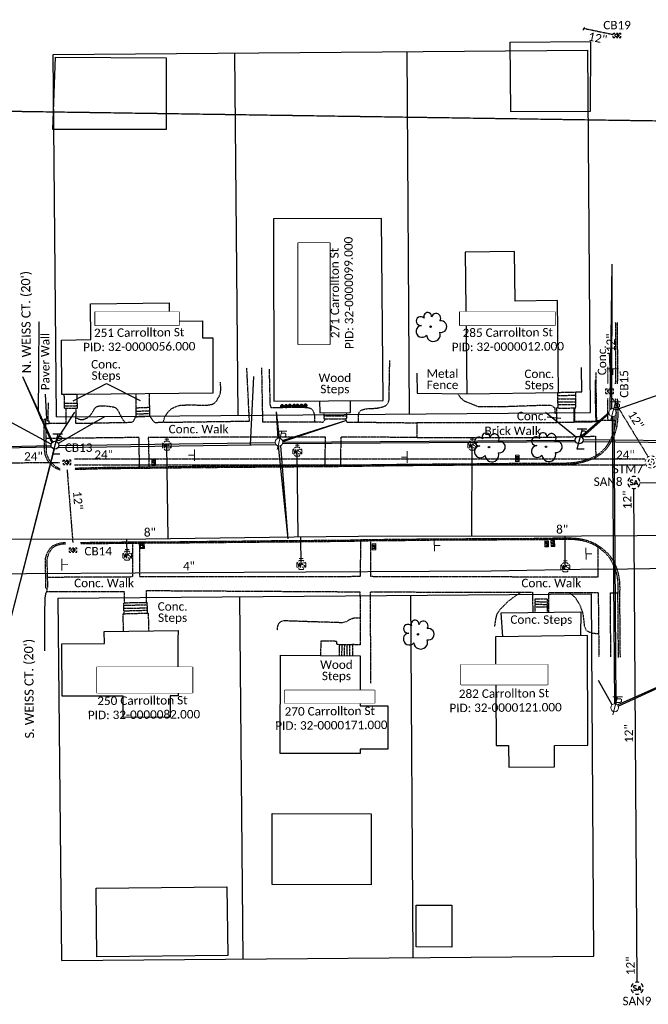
# Model space of a CAD drawing. Header units: feet. Extents: x 2296871 to 2305194, y 360020 to 364238.
# Tile 17 of 55: x 2302410 to 2302619, y 360831 to 361157. Entities that reach past the tile are written whole.
import ezdxf
from ezdxf.enums import TextEntityAlignment as Align

# ---------------------------------------------------------------- set-up
doc = ezdxf.new("R2010")
doc.units = ezdxf.units.FT
doc.header["$MEASUREMENT"] = 0
doc.set_wipeout_variables(frame=1)
for name, pattern in [('county', [1.4, 1, -0.1, 0.2, -0.1]), ('DGN Style 2', [0.017105, 0.010263, -0.006842]), ('drainage01', [1.6, 0.85, -0.75]), ('fenceex', [0]), ('gasex', [0]), ('OhDOT_USTN1', [0.055, 0.014, -0.041]), ('OhDOT_USTN3', [0.22, 0.165, -0.055]), ('OhDOT_USTN5', [0.11, 0.055, -0.055]), ('ohelecex', [0]), ('ohteleex', [0]), ('rowex', [0]), ('sanex', [0]), ('waterex', [0])]:
    doc.linetypes.add(name, pattern=pattern)
doc.layers.add('ALLIGNMENT_NOPLOT', color=1, linetype='DGN Style 2', lineweight=13, plot=False)
for name, color, linetype in [('BD_X_Building', 231, 'Continuous'), ('BD_X_Porch_or_Deck', 7, 'Continuous'), ('CM_X_Wall', 254, 'Continuous'), ('DR_X_Cells', 121, 'Continuous'), ('DR_X_Storm_Sewer', 151, 'OhDOT_USTN5'), ('DR_X_Text', 7, 'Continuous'), ('DV_X_County_Line', 4, 'county'), ('DV_X_Property_Line', 7, 'Continuous'), ('PV_X_Curb', 120, 'OhDOT_USTN1'), ('PV_X_EOP', 7, 'OhDOT_USTN3'), ('PV_X_Steps', 120, 'OhDOT_USTN1'), ('PV_X_Text', 7, 'Continuous'), ('PV_X_Walk', 120, 'OhDOT_USTN5'), ('RD_X_Cells', 7, 'Continuous'), ('RD_X_Fence', 230, 'fenceex'), ('RD_X_Text', 7, 'Continuous'), ('RW_X_Fee_RW', 6, 'rowex'), ('RW_X_Text', 7, 'Continuous'), ('SN_X_Public', 3, 'Continuous'), ('SV_X_Text_Name', 7, 'Continuous'), ('SV_X_Text_Name_MASK', 7, 'Continuous'), ('TX_X_20', 7, 'Continuous'), ('UT_X_Electric_Cells', 1, 'Continuous'), ('UT_X_Gas', 2, 'gasex'), ('UT_X_Gas_Text', 7, 'Continuous'), ('UT_X_Overhead_Electric', 1, 'ohelecex'), ('UT_X_Overhead_Telecom', 30, 'ohteleex'), ('UT_X_Sanitary_Cells', 3, 'Continuous'), ('UT_X_Sanitary_Line', 3, 'sanex'), ('UT_X_Sanitary_Text', 7, 'Continuous'), ('UT_X_Water', 133, 'waterex'), ('UT_X_Water_Cells', 131, 'Continuous'), ('UT_X_Water_Text', 7, 'Continuous'), ('VG_X_Cells', 3, 'Continuous'), ('VG_X_Flower_Bed', 3, 'OhDOT_USTN1')]:
    doc.layers.add(name, color=color, linetype=linetype)
doc.layers.add('Survey Point', color=7, linetype='Continuous', lineweight=0)
doc.layers.add('Survey Points', color=5, linetype='Continuous', lineweight=13)
doc.styles.add('Simplex Normal (0.14)', font='calibri.ttf', dxfattribs={"height": 0.14})
doc.styles.add('Straight Normal (0.14) Font 30', font='calibri.ttf', dxfattribs={"height": 0.14})
doc.styles.add('Straight-Normal', font='calibri.ttf', dxfattribs={"height": 0.14})
doc.styles.add('Style-simplex', font='simplex.shx')

# ---------------------------------------------------------------- blocks, each defined once
blk = doc.blocks.new('smh')
at = {"linetype": 'Continuous', "flags": 128}
for points in [[(-0.33, 0.69), (-0.36, 0.71), (-0.4, 0.74), (-0.51, 0.78), (-0.65, 0.8), (-0.75, 0.8), (-0.79, 0.8), (-0.95, 0.76), (-1.09, 0.69), (-1.18, 0.59), (-1.2, 0.49), (-1.2, 0.41), (-1.18, 0.31), (-1.08, 0.22), (-0.38, -0.16), (-0.32, -0.21), (-0.29, -0.26), (-0.27, -0.33), (-0.27, -0.41), (-0.28, -0.48), (-0.29, -0.53), (-0.32, -0.6), (-0.34, -0.65), (-0.37, -0.69), (-0.41, -0.72), (-0.45, -0.75), (-0.5, -0.77), (-0.53, -0.79), (-0.65, -0.8), (-0.82, -0.8), (-0.94, -0.77), (-1.1, -0.69), (-1.2, -0.61)], [(0.21, -0.8), (0.71, 0.8), (1.2, -0.8)], [(1.08, -0.42), (0.34, -0.42)]]:
    blk.add_lwpolyline(points, dxfattribs=at)
at = {"linetype": 'Continuous'}
for start, end in [(130.0806, 170.0721), (70.0577, 110.1061), (10.0169, 50.0392), (190.0169, 230.0392), (250.0577, 290.0473), (310.0114, 350.0264)]:
    blk.add_arc((0, 0), 2, start, end, dxfattribs=at)
blk = doc.blocks.new('ODOT SANITARY MANHOLE')
blk.add_blockref('smh', (0, 0))
blk = doc.blocks.new('GCB-X')
at = {"layer": 'DR_X_Cells', "color": 121, "linetype": 'Continuous'}
for p, q in [((-0.062, 0.037), (-0.037, 0.037)), ((-0.062, 0.012), (-0.062, 0.037)), ((-0.012, 0.037), (0.012, 0.037)), ((0.023, 0.019), (0.007, 0.019)), ((0.007, 0.019), (0.007, -0.02)), ((0.007, 0.001), (0.024, 0.001)), ((0.037, 0.037), (0.062, 0.037)), ((0.062, 0.012), (0.062, 0.037)), ((-0.062, -0.037), (-0.062, -0.012)), ((-0.062, -0.037), (-0.037, -0.037)), ((-0.012, -0.037), (0.012, -0.037)), ((0.007, -0.02), (0.024, -0.02)), ((0.037, -0.037), (0.062, -0.037)), ((0.062, -0.037), (0.062, -0.012))]:
    blk.add_line(p, q, dxfattribs=at)
at = {"layer": 'DR_X_Cells', "color": 121, "linetype": 'Continuous', "extrusion": (0, 0, -1)}
for centre, radius, start, end in [((-0.014, 0), 0.0458, 344.8107, 15.1893), ((0.018, 0.007), 0.0127, 21.5603, 158.4397), ((-0.02, 0.01), 0.00986, 106.9987, 243.1793), ((-0.02, -0.01), 0.0117, 112.0547, 247.9453)]:
    blk.add_arc(centre, radius, start, end, dxfattribs=at)
at = {"layer": 'DR_X_Cells', "color": 121, "linetype": 'Continuous'}
blk.add_arc((-0.018, -0.007), 0.0127, 201.5603, 338.4397, dxfattribs=at)
blk = doc.blocks.new('ODOT STORM CATCH BASIN SQUARE')
blk.add_blockref('GCB-X', (0, 0))
blk = doc.blocks.new('ODOT STORM MANHOLE')
at = {"layer": 'DR_X_Cells', "color": 151, "linetype": 'drainage01', "lineweight": 0, "ltscale": 0.05}
for radius in [0.1, 0.05]:
    blk.add_circle((0, 0), radius, dxfattribs=at)
at = {"layer": 'DR_X_Cells', "color": 151, "linetype": 'Continuous', "lineweight": 0}
blk.add_point((0, 0), dxfattribs=at)
blk = doc.blocks.new('CONTINUE')
at = {"flags": 128}
blk.add_lwpolyline([(-0.02, -0.58, -0.273937), (0, 0, 0.273937), (0.02, 0.58)], format="xyb", dxfattribs=at)
blk = doc.blocks.new('TREE')
at = {"linetype": 'Continuous'}
blk.add_circle((0, 0), 0.012, dxfattribs=at)
for centre, radius, start, end in [((-0.165, 0.093), 0.0735, 39.0625, 279.5412), ((-0.049, 0.168), 0.0658, 354.0047, 205.9741), ((0.091, 0.141), 0.0776, 323.83, 165.0376), ((-0.143, -0.077), 0.0987, 96.1722, 320.5737), ((0.173, 0.002), 0.0957, 259.1453, 101.4596), ((0.047, -0.13), 0.114, 184.9476, 19.4572)]:
    blk.add_arc(centre, radius, start, end, dxfattribs=at)
blk = doc.blocks.new('SGN1P_anno')
at = {"layer": 'SN_X_Public', "color": 3, "linetype": 'Continuous', "lineweight": 0}
for p, q in [((0, 0), (-0.96, 0)), ((0, 0.96), (0, -0.96))]:
    blk.add_line(p, q, dxfattribs=at)
blk = doc.blocks.new('ODOT MISC MAILBOX')
at = {"color": 230, "linetype": 'Continuous', "lineweight": 13, "flags": 128}
blk.add_lwpolyline([(-0.1, 0.061), (0.1, 0.061), (0.1, -0.061), (-0.1, -0.061), (-0.1, 0.061)], close=True, dxfattribs=at)
for points in [[(-0.065, -0.04), (-0.065, 0.04), (-0.036, -0.04), (-0.008, 0.04), (-0.008, -0.04)], [(0.051, 0.003), (0.054, 0.007), (0.056, 0.009), (0.057, 0.01), (0.058, 0.012), (0.059, 0.014), (0.06, 0.016), (0.061, 0.02), (0.061, 0.022), (0.061, 0.025), (0.061, 0.029), (0.059, 0.032), (0.057, 0.034), (0.054, 0.037), (0.052, 0.038), (0.05, 0.039), (0.047, 0.04), (0.016, 0.04), (0.016, -0.04), (0.051, -0.04), (0.055, -0.037), (0.059, -0.034), (0.062, -0.029), (0.064, -0.024), (0.065, -0.018), (0.065, -0.014), (0.064, -0.01), (0.061, -0.005), (0.058, -0.001), (0.051, 0.003), (0.016, 0.003)]]:
    blk.add_lwpolyline(points, dxfattribs=at)
at = {"color": 230, "linetype": 'Continuous', "lineweight": 30}
blk.add_point((0, 0), dxfattribs=at)
blk = doc.blocks.new('Survey Point')
at = {"layer": 'Survey Point', "color": 1, "lineweight": 80}
blk.add_point((0, 0), dxfattribs=at)
at = {"layer": 'Survey Point', "color": 7, "lineweight": 0, "true_color": 0xffffff, "style": 'Style-simplex'}
blk.add_text('UP', height=0.00005, dxfattribs=at).set_placement((0, 0), align=Align.BOTTOM_LEFT)
blk = doc.blocks.new('WSS')
at = {"layer": 'UT_X_Water_Cells', "color": 133, "linetype": 'Continuous', "lineweight": 0}
for p, q in [((0.032, 0.106), (-0.032, 0.106)), ((0, 0.074), (0, 0.138)), ((0.02, 0.008), (0.055, -0.01))]:
    blk.add_line(p, q, dxfattribs=at)
at = {"layer": 'UT_X_Water_Cells', "color": 133, "linetype": 'Continuous', "lineweight": 0, "flags": 128}
for points in [[(-0.059, 0.045), (-0.074, 0.03), (-0.074, -0.03), (-0.059, -0.045)], [(-0.055, 0.035), (-0.041, -0.041), (-0.027, 0.035), (-0.013, -0.041), (0.001, 0.035)], [(0.045, 0.059), (0.03, 0.074), (-0.03, 0.074), (-0.045, 0.059)], [(0.059, -0.045), (0.074, -0.03), (0.074, 0.03), (0.059, 0.045)], [(-0.045, -0.059), (-0.03, -0.074), (0.03, -0.074), (0.045, -0.059)]]:
    blk.add_lwpolyline(points, dxfattribs=at)
at = {"layer": 'UT_X_Water_Cells', "color": 133, "linetype": 'Continuous', "lineweight": 0, "extrusion": (0, 0, -1)}
for centre, radius, start, end in [((-0.028, 0.02), 0.0135, 303.6324, 53.7413), ((-0.039, -0.005), 0.04, 61.3463, 118.6537), ((-0.037, -0.009), 0.0316, 235.6037, 316.3305), ((-0.044, -0.022), 0.017, 132.0642, 228.5117)]:
    blk.add_arc(centre, radius, start, end, dxfattribs=at)
blk = doc.blocks.new('ODOT Elec Tele Pole')
at = {"layer": 'UT_X_Electric_Cells', "linetype": 'Continuous', "lineweight": 13}
for p, q in [((0.128, 0.18), (-0.032, 0.18)), ((0.048, 0.18), (-0.032, -0.12)), ((0.023, 0.086), (0.083, 0.086)), ((0.04, 0.15), (0.083, 0.15))]:
    blk.add_line(p, q, dxfattribs=at)
at = {"layer": 'UT_X_Electric_Cells', "linetype": 'Continuous', "lineweight": 0}
blk.add_circle((0, 0), 0.065, dxfattribs=at)
at = {"layer": 'UT_X_Electric_Cells', "linetype": 'Continuous', "lineweight": 13, "extrusion": (0, 0, -1)}
blk.add_arc((-0.083, 0.118), 0.0319, 88.8767, 271.1233, dxfattribs=at)
blk = doc.blocks.new('TLPW')
at = {"linetype": 'Continuous'}
for p, q in [((0.048, 0.18), (-0.04, -0.15)), ((0.128, 0.18), (-0.032, 0.18)), ((0.023, 0.086), (0.083, 0.086)), ((0.04, 0.15), (0.083, 0.15)), ((0.08, -0.15), (-0.04, -0.15))]:
    blk.add_line(p, q, dxfattribs=at)
blk.add_circle((0, 0), 0.065, dxfattribs=at)
at = {"linetype": 'Continuous', "extrusion": (0, 0, -1)}
blk.add_arc((-0.083, 0.118), 0.0319, 88.8767, 271.1233, dxfattribs=at)
blk = doc.blocks.new('ODOT ELEC TELE LIGHT POLE')
blk.add_blockref('TLPW', (0, 0))

msp = doc.modelspace()

# ---------------------------------------------------------------- linework, layer by layer
at = {"layer": 'ALLIGNMENT_NOPLOT', "flags": 128}
msp.add_lwpolyline([(2302605.12, 361036.04), (2302605.12, 361041.74)], dxfattribs=at)
at = {"layer": 'BD_X_Building', "flags": 128}
for points in [[(2302572.85, 361149.22), (2302599.4, 361149.37), (2302599.28, 361126.23), (2302573.03, 361126.08)], [(2302458.86, 361120.31), (2302421.39, 361120.23), (2302422.21, 361144.24), (2302458.89, 361144.03)], [(2302530.23, 361090.84), (2302494.42, 361090.75), (2302494.58, 361030.32), (2302530.8, 361030.58), (2302530.23, 361090.84)], [(2302474.35, 361051.31), (2302474.3, 361033), (2302429.47, 361032.59), (2302424.31, 361032.5), (2302424.28, 361050.5), (2302433.95, 361050.7), (2302433.8, 361062.58), (2302459.88, 361062.9), (2302459.96, 361056.83), (2302470.95, 361056.96), (2302470.93, 361051.32), (2302474.35, 361051.31)]]:
    msp.add_lwpolyline(points, close=True, dxfattribs=at)
msp.add_lwpolyline([(2302574.41, 361063.45), (2302574.21, 361079.84), (2302557.85, 361079.64), (2302558.43, 361032.78), (2302588.81, 361033.24), (2302588.45, 361063.62), (2302574.41, 361063.45)], dxfattribs=at)
at = {"layer": 'BD_X_Building'}
for points in [[(2302462.87, 360932.77), (2302460.21, 360932.76), (2302460.24, 360925.69), (2302444.71, 360925.63), (2302444.68, 360932.69), (2302424.48, 360932.61), (2302424.34, 360950), (2302438.46, 360950.09), (2302438.41, 360954.1), (2302462.83, 360954.38), (2302462.79, 360951.47), (2302462.87, 360932.77)], [(2302572.3, 360916.3), (2302572.32, 360909.2), (2302587.52, 360909.25), (2302587.49, 360916.36), (2302598.57, 360916.4), (2302598.43, 360952.73), (2302567.91, 360952.28), (2302568.16, 360916.29), (2302572.3, 360916.3)], [(2302523.13, 360913.67), (2302496.66, 360913.71), (2302496.71, 360946.21), (2302523.18, 360945.97), (2302523.15, 360929.48), (2302532.33, 360929.47), (2302532.31, 360915.08), (2302523.13, 360915.09), (2302523.13, 360913.67)], [(2302494, 360893.79), (2302526.83, 360893.73), (2302526.79, 360870.21), (2302493.97, 360870.27)], [(2302435.73, 360869.08), (2302479.04, 360869.53), (2302479.27, 360846.77), (2302435.96, 360846.33)], [(2302541.69, 360863.5), (2302553.51, 360863.48), (2302553.49, 360849.6), (2302541.67, 360849.62)]]:
    msp.add_lwpolyline(points, close=True, dxfattribs=at)
at = {"layer": 'BD_X_Porch_or_Deck'}
for points in [[(2302594.51, 361033.22), (2302594.51, 361033.39), (2302596.54, 361033.42), (2302596.46, 361041.48)], [(2302588.48, 361033.13), (2302588.47, 361033.23)], [(2302509.7, 361030.43), (2302509.75, 361026.48), (2302519.98, 361026.59), (2302519.91, 361030.5)], [(2302570.32, 360952.33), (2302569.86, 360960.21), (2302596.16, 360960.56), (2302596.1, 360952.7)]]:
    msp.add_lwpolyline(points, dxfattribs=at)
at = {"layer": 'CM_X_Wall', "flags": 128}
msp.add_lwpolyline([(2302419.06, 361024.46), (2302418.99, 361022.98), (2302420.12, 361022.93), (2302420.16, 361023.72), (2302419.74, 361023.75), (2302419.78, 361024.43), (2302419.06, 361024.46)], dxfattribs=at)
at = {"layer": 'DR_X_Storm_Sewer'}
msp.add_lwpolyline([(2302597.26, 361153.75), (2302607.07, 361151.69)], dxfattribs=at)
at = {"layer": 'DR_X_Storm_Sewer', "flags": 128}
for points in [[(2302606.13, 361036.05), (2302605.71, 361046.16)], [(2302606.72, 361031.25), (2302618.48, 361011.91)], [(2302243.31, 361008.93), (2302423.66, 361010.04)], [(2302428.53, 361011.26), (2302617.51, 361011.2)], [(2302426.1, 361007.55), (2302427.98, 360983.52)], [(2302428.53, 361009.26), (2302617.51, 361009.2)]]:
    msp.add_lwpolyline(points, dxfattribs=at)
at = {"layer": 'DV_X_County_Line', "flags": 128}
msp.add_lwpolyline([(2304176, 361100.08), (2301489.76, 361139.8), (2300919.04, 361144.27)], dxfattribs=at)
at = {"layer": 'DV_X_Property_Line'}
for points in [[(2302481.5, 361145.59), (2302482.63, 361025.59)], [(2302538.57, 361146.07), (2302539.36, 361026.07)], [(2302483.19, 360965.6), (2302484.31, 360845.6)], [(2302539.76, 360966.07), (2302540.54, 360846.07)]]:
    msp.add_lwpolyline(points, dxfattribs=at)
at = {"layer": 'PV_X_Curb', "flags": 128}
for points in [[(2302607.68, 361036.06), (2302607.68, 361036.18), (2302607.76, 361036.71), (2302607.79, 361037.12), (2302607.83, 361038.35), (2302607.82, 361039.45), (2302607.83, 361041.92), (2302607.8, 361043.1), (2302607.78, 361048.65), (2302607.76, 361054.2), (2302607.73, 361056.4)], [(2302608.23, 361056.41), (2302608.26, 361054.21), (2302608.28, 361048.66), (2302608.3, 361043.1), (2302608.33, 361041.93), (2302608.32, 361039.45), (2302608.33, 361038.35), (2302608.29, 361037.1), (2302608.26, 361036.66), (2302608.18, 361036.14), (2302608.18, 361036.06)], [(2302428.61, 361008.15), (2302429.97, 361008.2), (2302438.62, 361008.44), (2302448.62, 361008.52), (2302451.62, 361008.57), (2302461.62, 361008.67), (2302471.64, 361008.82), (2302472.28, 361008.79), (2302478.08, 361008.83), (2302488.08, 361008.92), (2302493.81, 361008.99), (2302503.81, 361009.05), (2302507.61, 361009.09), (2302511.51, 361009.1), (2302521.4, 361009.2), (2302526.94, 361009.31), (2302536.94, 361009.44), (2302537.52, 361009.45), (2302544.92, 361009.51), (2302554.56, 361009.59), (2302559.63, 361009.6), (2302562.48, 361009.65), (2302572.48, 361009.75), (2302575.06, 361009.77), (2302585.03, 361009.8), (2302586.52, 361009.81), (2302591.07, 361009.82), (2302593.74, 361010.02), (2302595.13, 361010.21), (2302596.88, 361010.59), (2302598.4, 361011.07), (2302599.9, 361011.64), (2302601.06, 361012.2), (2302602.5, 361013.16), (2302603.47, 361014.01), (2302604.3, 361014.9), (2302605.39, 361016.46), (2302606.29, 361018.08), (2302606.88, 361019.34), (2302607.28, 361020.7), (2302607.64, 361022.37), (2302607.85, 361024.04), (2302607.89, 361024.53), (2302607.93, 361025.8), (2302607.92, 361027.05), (2302607.88, 361028.77), (2302607.8, 361030.56), (2302607.71, 361031.15), (2302607.71, 361031.26)], [(2302608.21, 361031.26), (2302608.21, 361031.19), (2302608.3, 361030.61), (2302608.38, 361028.78), (2302608.42, 361027.06), (2302608.43, 361025.79), (2302608.39, 361024.5), (2302608.35, 361023.99), (2302608.13, 361022.28), (2302607.77, 361020.57), (2302607.35, 361019.16), (2302606.74, 361017.85), (2302605.82, 361016.2), (2302604.69, 361014.59), (2302603.82, 361013.65), (2302602.8, 361012.76), (2302601.31, 361011.76), (2302600.09, 361011.18), (2302598.56, 361010.6), (2302597.01, 361010.11), (2302595.22, 361009.71), (2302593.8, 361009.52), (2302591.09, 361009.32), (2302586.53, 361009.31), (2302585.03, 361009.3), (2302575.06, 361009.27), (2302572.48, 361009.25), (2302562.49, 361009.15), (2302559.63, 361009.1), (2302554.56, 361009.09), (2302544.92, 361009.01), (2302537.52, 361008.95), (2302536.94, 361008.94), (2302526.95, 361008.81), (2302521.4, 361008.7), (2302511.51, 361008.6), (2302507.61, 361008.59), (2302503.82, 361008.55), (2302493.82, 361008.49), (2302488.08, 361008.42), (2302478.08, 361008.33), (2302472.27, 361008.29), (2302471.63, 361008.32), (2302461.63, 361008.17), (2302451.63, 361008.07), (2302448.63, 361008.02), (2302438.63, 361007.94), (2302429.99, 361007.7), (2302428.63, 361007.65)], [(2302423.76, 361007.45), (2302423.75, 361007.45), (2302423.59, 361007.54), (2302422.76, 361007.89), (2302422.06, 361008.29), (2302421.48, 361008.7), (2302420.49, 361009.65), (2302420.01, 361010.18), (2302419.67, 361010.73), (2302419.35, 361011.35), (2302419, 361012.22), (2302418.76, 361012.9), (2302418.69, 361013.3), (2302418.56, 361017.22), (2302418.51, 361020.19), (2302418.47, 361024.37), (2302418.97, 361024.37), (2302419.01, 361020.2), (2302419.06, 361017.23), (2302419.19, 361013.35), (2302419.24, 361013.03), (2302419.47, 361012.4), (2302419.81, 361011.56), (2302420.11, 361010.98), (2302420.41, 361010.48), (2302420.85, 361010), (2302421.8, 361009.09), (2302422.33, 361008.71), (2302422.98, 361008.34), (2302423.74, 361008.02)], [(2302425.57, 360982.99), (2302425.45, 360982.99), (2302425.34, 360983.04), (2302424.42, 360982.95), (2302423.67, 360982.81), (2302423.18, 360982.68), (2302422.63, 360982.49), (2302422.06, 360982.26), (2302421.69, 360982.05), (2302421.34, 360981.77), (2302420.97, 360981.38), (2302420.58, 360980.91), (2302420.28, 360980.43), (2302420, 360979.91), (2302419.69, 360979.01), (2302419.5, 360978.32), (2302419.43, 360977.82), (2302419.41, 360977.42), (2302419.4, 360977.02), (2302419.47, 360974.57), (2302419.61, 360968.38), (2302419.11, 360968.37), (2302418.97, 360974.55), (2302418.9, 360977.01), (2302418.91, 360977.43), (2302418.93, 360977.87), (2302419.01, 360978.42), (2302419.21, 360979.15), (2302419.54, 360980.11), (2302419.84, 360980.68), (2302420.18, 360981.21), (2302420.59, 360981.71), (2302421, 360982.14), (2302421.41, 360982.47), (2302421.85, 360982.71), (2302422.46, 360982.96), (2302423.03, 360983.15), (2302423.55, 360983.3), (2302424.35, 360983.45), (2302425.44, 360983.55), (2302425.57, 360983.49)], [(2302430.56, 360983.56), (2302430.75, 360983.56), (2302436.6, 360983.63), (2302442.06, 360983.67), (2302442.16, 360983.66), (2302442.31, 360983.67), (2302445.02, 360983.72), (2302448.14, 360983.72), (2302449.89, 360983.76), (2302452.11, 360983.78), (2302455.62, 360983.8), (2302458.27, 360983.81), (2302460.71, 360983.78), (2302462.67, 360983.8), (2302465.41, 360983.86), (2302467.34, 360983.88), (2302472.99, 360983.93), (2302480.41, 360984), (2302488.66, 360984.08), (2302494.8, 360984.16), (2302502.72, 360984.2), (2302512.72, 360984.31), (2302513.53, 360984.32), (2302519.64, 360984.36), (2302521.43, 360984.43), (2302526.35, 360984.55), (2302536.35, 360984.63), (2302538.52, 360984.65), (2302546.54, 360984.76), (2302549.66, 360984.78), (2302554.97, 360984.79), (2302563.96, 360984.84), (2302571.19, 360984.88), (2302581.19, 360984.92), (2302584.85, 360984.99), (2302589.02, 360985.07), (2302591.99, 360985.05), (2302592.91, 360985.05), (2302594.1, 360984.99), (2302595.64, 360984.82), (2302596.66, 360984.65), (2302598.25, 360984.24), (2302599.93, 360983.64), (2302601.29, 360982.94), (2302602.94, 360981.83), (2302604.09, 360980.91), (2302605.05, 360980.02), (2302605.95, 360978.97), (2302606.61, 360977.99), (2302607.61, 360976.05), (2302608.12, 360974.91), (2302608.35, 360974.16), (2302608.68, 360972.75), (2302608.91, 360971.32), (2302609, 360970.48), (2302609.04, 360969.47), (2302609.08, 360968.07), (2302609.04, 360967.53), (2302609.04, 360967.47), (2302609.04, 360967.27), (2302608.98, 360966.1), (2302609.02, 360962.03), (2302609.07, 360959), (2302609.07, 360957.69), (2302609.08, 360954.51), (2302609.12, 360950.87), (2302609.18, 360945.49)], [(2302608.68, 360945.49), (2302608.62, 360950.86), (2302608.58, 360954.5), (2302608.57, 360957.69), (2302608.57, 360958.99), (2302608.52, 360962.02), (2302608.48, 360966.11), (2302608.54, 360967.28), (2302608.54, 360967.47), (2302608.54, 360967.55), (2302608.58, 360968.08), (2302608.54, 360969.46), (2302608.5, 360970.45), (2302608.42, 360971.25), (2302608.19, 360972.65), (2302607.87, 360974.03), (2302607.65, 360974.74), (2302607.16, 360975.83), (2302606.18, 360977.74), (2302605.55, 360978.67), (2302604.69, 360979.68), (2302603.76, 360980.53), (2302602.64, 360981.43), (2302601.03, 360982.51), (2302599.73, 360983.18), (2302598.11, 360983.76), (2302596.56, 360984.16), (2302595.58, 360984.32), (2302594.06, 360984.49), (2302592.89, 360984.55), (2302591.99, 360984.55), (2302589.03, 360984.57), (2302584.86, 360984.49), (2302581.19, 360984.42), (2302571.19, 360984.38), (2302563.97, 360984.34), (2302554.97, 360984.29), (2302549.66, 360984.28), (2302546.54, 360984.26), (2302538.53, 360984.15), (2302536.35, 360984.13), (2302526.36, 360984.05), (2302521.45, 360983.93), (2302519.66, 360983.86), (2302513.54, 360983.82), (2302512.72, 360983.81), (2302502.72, 360983.7), (2302494.81, 360983.66), (2302488.66, 360983.58), (2302480.42, 360983.5), (2302472.99, 360983.43), (2302467.35, 360983.38), (2302465.41, 360983.36), (2302462.68, 360983.3), (2302460.71, 360983.28), (2302458.27, 360983.31), (2302455.62, 360983.3), (2302452.12, 360983.28), (2302449.9, 360983.26), (2302448.14, 360983.22), (2302445.02, 360983.22), (2302442.33, 360983.17), (2302442.15, 360983.16), (2302442.04, 360983.17), (2302436.61, 360983.13), (2302430.76, 360983.06), (2302430.57, 360983.06)]]:
    msp.add_lwpolyline(points, dxfattribs=at)
at = {"layer": 'PV_X_EOP', "flags": 128}
for points in [[(2302418.48, 361023.3), (2302417.47, 361024.45), (2302416.64, 361026.64), (2302416.67, 361030.97), (2302416.85, 361056.76)], [(2302418.76, 360947.7), (2302418.76, 360957.7), (2302418.76, 360961.56), (2302418.85, 360965.35), (2302419.08, 360966.67), (2302419.43, 360967.43), (2302419.54, 360968.38)]]:
    msp.add_lwpolyline(points, dxfattribs=at)
at = {"layer": 'PV_X_Steps', "flags": 128}
for points in [[(2302425.06, 361032.51), (2302425.17, 361027.96), (2302429.51, 361028.02), (2302429.45, 361032.59)], [(2302448.81, 361032.77), (2302448.9, 361025.17), (2302453.48, 361025.37), (2302453.39, 361032.81)], [(2302425.13, 361029.62), (2302427.53, 361029.63), (2302429.49, 361029.68)], [(2302594.52, 361032.19), (2302588.49, 361032.1)], [(2302588.51, 361031.07), (2302594.52, 361031.15)], [(2302588.52, 361030.08), (2302594.53, 361030.13)], [(2302425.15, 361028.79), (2302427.11, 361028.79), (2302429.5, 361028.85)], [(2302448.86, 361028.14), (2302453.44, 361028.32)], [(2302448.88, 361027), (2302453.46, 361027.18)], [(2302448.89, 361026.09), (2302453.47, 361026.27)], [(2302511.07, 361026.5), (2302511.12, 361024.49), (2302518.72, 361024.54), (2302518.65, 361026.57)], [(2302594.54, 361029.12), (2302588.54, 361029.06)], [(2302511.1, 361025.42), (2302518.69, 361025.48)]]:
    msp.add_lwpolyline(points, dxfattribs=at)
msp.add_lwpolyline([(2302588.48, 361033.13), (2302588.55, 361028.02), (2302594.55, 361028.09), (2302594.51, 361033.22)], close=True, dxfattribs=at)
at = {"layer": 'PV_X_Steps'}
for points in [[(2302581.02, 360960.36), (2302581.08, 360964.88), (2302585.04, 360964.86), (2302585.02, 360960.41)], [(2302581.07, 360963.96), (2302585.03, 360963.93)], [(2302444.8, 360954.21), (2302444.62, 360959.95), (2302444.95, 360959.96), (2302444.89, 360963.58), (2302452.54, 360963.73), (2302452.62, 360960.17), (2302452.94, 360960.18), (2302453.11, 360954.29)], [(2302452.56, 360962.82), (2302444.91, 360962.66)], [(2302444.92, 360961.74), (2302452.58, 360961.91)], [(2302452.6, 360961.01), (2302444.94, 360960.81)], [(2302581.05, 360962.22), (2302585.02, 360962.2)], [(2302581.06, 360963.08), (2302585.03, 360963.06)], [(2302444.95, 360959.96), (2302452.62, 360960.17)], [(2302510.09, 360946.09), (2302510.24, 360951), (2302515.27, 360950.92), (2302515.25, 360949.84), (2302520.62, 360949.72), (2302520.55, 360946)], [(2302516.26, 360946.03), (2302516.36, 360949.82)], [(2302517.08, 360946.03), (2302517.17, 360949.8)], [(2302517.93, 360946.02), (2302518.02, 360949.78)], [(2302518.8, 360946.01), (2302518.85, 360949.76)], [(2302519.72, 360946), (2302519.77, 360949.74)]]:
    msp.add_lwpolyline(points, dxfattribs=at)
at = {"layer": 'PV_X_Text'}
for points in [[(2302428.13, 361030.4), (2302439.15, 361036.18)], [(2302439.15, 361036.18), (2302450.3, 361030.59)], [(2302589.55, 361024.6), (2302585, 361024.98)]]:
    msp.add_lwpolyline(points, dxfattribs=at)
at = {"layer": 'PV_X_Walk', "flags": 128}
for points in [[(2302453.48, 361025.37), (2302454.26, 361024.23), (2302454.86, 361023.47), (2302455.24, 361023.31), (2302463.57, 361023.42), (2302473.57, 361023.56), (2302483.57, 361023.7), (2302486.47, 361023.74), (2302485.98, 361033.73), (2302485.6, 361041.35)], [(2302490.48, 361041.37), (2302490.66, 361031.37), (2302490.81, 361023.54), (2302500.81, 361023.48), (2302510.85, 361023.43), (2302511.83, 361024.49)], [(2302601.12, 361039.79), (2302601.27, 361029.79), (2302601.35, 361023.85), (2302601.46, 361023.85)], [(2302605.2, 361023.92), (2302605.11, 361031.24)], [(2302420.12, 361023.04), (2302425.74, 361022.99), (2302425.78, 361027.97)], [(2302428.97, 361028.02), (2302428.9, 361023), (2302438.9, 361023.19), (2302447.6, 361023.35), (2302447.96, 361023.59), (2302448.27, 361024.02), (2302448.54, 361024.64), (2302448.77, 361025.17), (2302448.9, 361025.17)], [(2302588.55, 361028.11), (2302588.1, 361028.11), (2302588.1, 361023.21)], [(2302593.89, 361028.08), (2302593.89, 361023.32)], [(2302518.19, 361024.54), (2302518.7, 361023.43), (2302528.69, 361023.32), (2302538.69, 361023.2), (2302541.95, 361023.16)], [(2302607.84, 361023.97), (2302601.46, 361023.85), (2302601.47, 361023.46), (2302598.08, 361023.4), (2302588.08, 361023.21), (2302581.95, 361023.21), (2302571.95, 361023.2), (2302561.95, 361023.19), (2302551.95, 361023.18), (2302541.95, 361023.16), (2302541.9, 361018.32), (2302551.9, 361018.32), (2302561.9, 361018.32), (2302571.9, 361018.32), (2302580.4, 361018.32), (2302590.4, 361018.51), (2302600.4, 361018.71), (2302601, 361018.72), (2302601.14, 361012.25)], [(2302450.06, 361008.54), (2302449.95, 361018.3), (2302439.95, 361018.19), (2302429.95, 361018.07), (2302419.95, 361017.96), (2302419.05, 361017.95)], [(2302511.5, 361009.1), (2302511.67, 361018.46), (2302501.67, 361018.43), (2302491.67, 361018.41), (2302481.67, 361018.39), (2302471.67, 361018.36), (2302461.67, 361018.34), (2302452.97, 361018.32), (2302453.21, 361008.59)], [(2302541.9, 361018.32), (2302531.9, 361018.36), (2302521.9, 361018.39), (2302516.71, 361018.41), (2302516.63, 361009.15)], [(2302523.27, 360983.98), (2302523.14, 360973.99), (2302523.11, 360972.23), (2302513.11, 360972.22), (2302503.11, 360972.21), (2302493.11, 360972.2), (2302483.11, 360972.19), (2302473.11, 360972.18), (2302463.11, 360972.16), (2302453.11, 360972.15), (2302450.18, 360972.15), (2302450.13, 360982.15), (2302450.12, 360983.26)], [(2302601.79, 360982), (2302601.79, 360972.05), (2302591.79, 360972.07), (2302581.79, 360972.1), (2302571.79, 360972.12), (2302561.79, 360972.14), (2302551.79, 360972.17), (2302541.79, 360972.19), (2302531.79, 360972.21), (2302526.62, 360972.23), (2302526.64, 360982.23), (2302526.65, 360984.05)], [(2302447.77, 360983.22), (2302447.77, 360973.22), (2302447.77, 360972.12), (2302437.78, 360972.07), (2302427.78, 360972.02), (2302419.58, 360971.98)], [(2302419.4, 360967.35), (2302429.49, 360967.34), (2302439.49, 360967.33), (2302445.03, 360967.32), (2302445.05, 360963.58)], [(2302452.39, 360963.73), (2302452.39, 360967.64), (2302462.39, 360967.58), (2302472.39, 360967.52), (2302482.39, 360967.46), (2302492.39, 360967.4), (2302502.39, 360967.34), (2302512.39, 360967.28), (2302522.39, 360967.22), (2302523.07, 360967.22), (2302523.18, 360949.67), (2302520.62, 360949.73)], [(2302526.67, 360937), (2302526.59, 360958.25), (2302526.59, 360967.18), (2302536.59, 360967.16), (2302546.59, 360967.14), (2302556.59, 360967.12), (2302566.59, 360967.1), (2302576.59, 360967.08), (2302580.2, 360967.07), (2302580.28, 360960.35)], [(2302585.65, 360960.42), (2302585.65, 360967.04), (2302595.65, 360966.99), (2302601.95, 360966.97), (2302602.06, 360956.97), (2302602.17, 360946.97), (2302602.19, 360945.69)], [(2302606.1, 360945.74), (2302606.07, 360955.74), (2302606.04, 360965.73), (2302606.04, 360966.92), (2302608.52, 360966.93)]]:
    msp.add_lwpolyline(points, dxfattribs=at)
at = {"layer": 'RD_X_Fence', "flags": 128}
msp.add_lwpolyline([(2302541.92, 361039.63), (2302542.02, 361033), (2302558.43, 361032.78)], dxfattribs=at)
at = {"layer": 'RW_X_Fee_RW'}
for points in [[(2302421.51, 361145.09), (2302598.57, 361146.57)], [(2302599.36, 361026.57), (2302598.57, 361146.57)], [(2302422.63, 361025.09), (2302599.36, 361026.57)], [(2302423.19, 360965.09), (2302599.75, 360966.57)], [(2302600.54, 360846.57), (2302599.75, 360966.57)], [(2302424.32, 360845.1), (2302600.54, 360846.57)]]:
    msp.add_lwpolyline(points, dxfattribs=at)
at = {"layer": 'RW_X_Fee_RW', "flags": 128}
for points in [[(2302422.63, 361025.09), (2302421.51, 361145.09)], [(2302424.32, 360845.1), (2302423.19, 360965.09)]]:
    msp.add_lwpolyline(points, dxfattribs=at)
at = {"layer": 'SV_X_Text_Name_MASK'}
for points in [[(2302502.63, 361082.74), (2302513.08, 361082.74), (2302513.08, 361049.13), (2302502.63, 361049.13)], [(2302435.43, 361059.95), (2302463.14, 361059.95), (2302463.14, 361055.42), (2302435.43, 361055.42)], [(2302556.15, 361059.96), (2302587.63, 361059.96), (2302587.63, 361055.43), (2302556.15, 361055.43)], [(2302435.93, 360942.28), (2302467.6, 360942.28), (2302467.6, 360933.76), (2302435.93, 360933.76)], [(2302556.57, 360943.17), (2302585.19, 360943.17), (2302585.19, 360936.44), (2302556.57, 360936.44)], [(2302498.16, 360934.65), (2302527.92, 360934.65), (2302527.92, 360930.33), (2302498.16, 360930.33)]]:
    msp.add_lwpolyline(points, close=True, dxfattribs=at)
at = {"layer": 'TX_X_20'}
msp.add_lwpolyline([(2302419.42, 361024.45), (2302418.92, 361032.66)], dxfattribs=at)
at = {"layer": 'UT_X_Gas', "flags": 128}
msp.add_lwpolyline([(2301785.07, 360965.84), (2301834.58, 360966.26), (2301890.96, 360965.66), (2301940.56, 360965.8), (2302089.03, 360970.48), (2302146.42, 360971.01), (2302218.43, 360971.17), (2302244.77, 360971.58), (2302336.27, 360972.95), (2302412.55, 360973.25), (2302484.74, 360973.72), (2302566.48, 360974.16), (2302601.93, 360974.79), (2302604.14, 360974.75), (2302626.51, 360974.99), (2302628.97, 360974.62), (2302717.16, 360974.52), (2302756.42, 360975.04), (2302799.52, 360974.51), (2302820.62, 360974.25), (2302893.5, 360942.02), (2302934.42, 360921.25), (2302951.33, 360915.32), (2302953.32, 360914.66), (2302988.71, 360910.65), (2302997.7, 360910.88), (2303008.44, 360913.73), (2303040.2, 360922.16), (2303083.87, 360922.34)], dxfattribs=at)
at = {"layer": 'UT_X_Overhead_Electric', "ltscale": 0.8, "flags": 128}
for points in [[(2302606.5, 361027.82), (2302606.56, 361075.71)], [(2302411.32, 361038.53), (2302421.31, 361016.87)], [(2302607.65, 361027.49), (2302635.33, 361037.16)], [(2302422.35, 361017.02), (2302428.62, 361026.65)], [(2302495.32, 361026.8), (2302496.29, 361018.07)], [(2302584.54, 361026.72), (2302594.77, 361018.42)], [(2302596.21, 361018.65), (2302605.46, 361026.58)], [(2302497.46, 361017.29), (2302518.68, 361024.05)], [(2302606.6, 361025.26), (2302607.3, 360930.13)], [(2302423.37, 361015.66), (2302494.97, 361016.66)], [(2302497.57, 361016.71), (2302594.36, 361017.47)], [(2302596.95, 361017.61), (2302716.45, 361016.37)], [(2302295.16, 361012.81), (2302420.82, 361015.64)], [(2302403.4, 360942.59), (2302421.79, 361014.48)], [(2302496.75, 361015.57), (2302499.15, 360984.8)], [(2302608.3, 360929.76), (2302653.89, 360950.15)]]:
    msp.add_lwpolyline(points, dxfattribs=at)
at = {"layer": 'UT_X_Overhead_Telecom', "ltscale": 0.77, "flags": 128}
for points in [[(2302605.94, 361027.56), (2302606.56, 361075.71)], [(2302411.32, 361038.53), (2302421.01, 361016.49)], [(2302486.84, 361015.85), (2302487.91, 361038.49)], [(2302495.32, 361026.8), (2302495.82, 361017.99)], [(2302596.65, 361018.31), (2302605.51, 361026.17)], [(2302420.81, 361016.06), (2302402.62, 361025.87)], [(2302423.2, 361016.39), (2302438.64, 361025.23)], [(2302497.55, 361016.97), (2302518.68, 361024.05)], [(2302607.13, 361025.3), (2302607.74, 360930.11)], [(2302497.49, 361016.31), (2302594.46, 361016.97)], [(2302596.84, 361016.94), (2302716.73, 361015.8)], [(2302295.11, 361012.56), (2302420.87, 361015.25)], [(2302403.4, 360942.75), (2302421.92, 361014.46)], [(2302423.16, 361015.04), (2302495.25, 361015.96)], [(2302496.03, 361015.49), (2302499.15, 360984.8)], [(2302608.6, 360929.33), (2302653.89, 360950.15)], [(2302606.52, 360929.79), (2302602, 360937.87)]]:
    msp.add_lwpolyline(points, dxfattribs=at)
at = {"layer": 'UT_X_Sanitary_Line', "flags": 128}
for points in [[(2302615.74, 361003.41), (2302763.55, 361003.18)], [(2302614.85, 360838.01), (2302613.75, 361001.41)]]:
    msp.add_lwpolyline(points, dxfattribs=at)
at = {"layer": 'UT_X_Water'}
for points in [[(2302459.53, 360984.85), (2302459.13, 361015.62)], [(2302502.61, 360985.41), (2302502.31, 361013.64)], [(2302560.15, 360985.67), (2302560.22, 361015.62)], [(2302445.98, 360979.15), (2302445.91, 360984.67)], [(2302503.61, 360976.13), (2302503.51, 360985.42)], [(2302591.05, 360975.34), (2302590.98, 360985.72)]]:
    msp.add_lwpolyline(points, dxfattribs=at)
at = {"layer": 'UT_X_Water', "flags": 128}
msp.add_lwpolyline([(2301588.16, 360971.57), (2301693.91, 360972.92), (2301741.31, 360974.09), (2301815.94, 360973.86), (2301817.06, 360977.05), (2301820.94, 360977.23), (2301821.85, 360973.92), (2301979.12, 360974.98), (2302179.16, 360983.42), (2302180.69, 360983.45), (2302239.19, 360983.93), (2302240.66, 360983.87), (2302265.44, 360983.9), (2302338.77, 360984.16), (2302401.55, 360984.8), (2302443.98, 360984.65), (2302501.33, 360985.4), (2302533.15, 360985.74), (2302577.98, 360985.63), (2302633.29, 360986.01), (2302635.83, 360986.11), (2302722.66, 360987.12), (2302816.05, 360978.7), (2302925.02, 360964.04), (2302931.11, 360963.52), (2303006.24, 360964.4)], dxfattribs=at)
at = {"layer": 'VG_X_Flower_Bed', "flags": 128}
for points in [[(2302522.61, 361023.38), (2302522.61, 361025.66), (2302522.82, 361026.71), (2302523.54, 361027.38), (2302524.91, 361027.81), (2302528.59, 361028), (2302530.9, 361028.49), (2302531.93, 361029.09), (2302532.48, 361029.89), (2302532.71, 361030.78), (2302532.94, 361043.8)], [(2302492.98, 361040.92), (2302493.27, 361029.25), (2302493.5, 361028.32), (2302493.98, 361028.22), (2302502.48, 361028.38), (2302505.71, 361028.24), (2302506.79, 361027.98), (2302507.52, 361027.17), (2302508.03, 361025.71), (2302507.96, 361023.44)], [(2302457.81, 361023.4), (2302458.12, 361023.88), (2302458.24, 361024.28), (2302458.31, 361024.83), (2302458.53, 361025.23), (2302459.54, 361026.75), (2302460.53, 361027.73), (2302461.65, 361028.39), (2302463.48, 361028.97), (2302465.68, 361029.09), (2302468.15, 361029.09), (2302470.88, 361028.99), (2302471.71, 361029), (2302472.92, 361029.07), (2302473.63, 361029.2), (2302474.46, 361029.43), (2302475.02, 361029.82), (2302475.56, 361030.44), (2302476.41, 361031.77), (2302476.81, 361032.77), (2302477, 361034.1), (2302476.89, 361036.63)], [(2302600.93, 361037.33), (2302600.93, 361032.29), (2302601.14, 361023.62), (2302594.25, 361023.54), (2302594.2, 361028.09)], [(2302588.1, 361026.23), (2302587.75, 361026.23), (2302587.75, 361027.95), (2302586.58, 361028.84), (2302582, 361028.86), (2302569.49, 361028.42), (2302562.25, 361028.5), (2302557.69, 361030.3), (2302557.69, 361030.3), (2302557.69, 361030.3), (2302556.37, 361031.47), (2302555.65, 361032.72)], [(2302419.78, 361024.43), (2302419.96, 361029.76)], [(2302428.93, 361024.95), (2302429.57, 361024.58), (2302430.22, 361024.34), (2302430.86, 361024.24), (2302431.75, 361024.34), (2302432.67, 361024.78), (2302433.65, 361025.5), (2302434.45, 361026.52), (2302435.14, 361027.81), (2302435.67, 361028.35), (2302436.38, 361028.71), (2302437.88, 361028.81), (2302439.8, 361028.68), (2302441.53, 361028.42), (2302442.32, 361028.07), (2302442.74, 361027.57), (2302443.33, 361026.46), (2302444.23, 361024.76), (2302444.63, 361024.01), (2302445.39, 361023.31)], [(2302576.6, 360967.08), (2302574.82, 360966.05), (2302571.97, 360963.92), (2302569.25, 360961.16), (2302568.35, 360959.69), (2302568.35, 360959.69), (2302567.96, 360958.29), (2302567.58, 360955.57)], [(2302592.21, 360967.01), (2302594.26, 360965.47), (2302595.8, 360962.98), (2302596.84, 360960.12), (2302597.37, 360955.86), (2302597.94, 360954.5), (2302598.84, 360953.96), (2302600.11, 360953.57), (2302602.1, 360953.34)], [(2302495.71, 360954.46), (2302495.83, 360955.67), (2302496.08, 360956.43), (2302496.37, 360956.96), (2302496.96, 360957.4), (2302497.59, 360957.63), (2302498.22, 360957.72), (2302500.07, 360957.63), (2302507.6, 360957.37), (2302515.16, 360957.15), (2302516.96, 360957.07), (2302517.51, 360957.09), (2302518.01, 360957.22), (2302518.39, 360957.34), (2302519.1, 360957.69), (2302519.82, 360958.11), (2302520.46, 360958.39), (2302521.06, 360958.58), (2302521.78, 360958.62), (2302522.62, 360958.59), (2302523.14, 360958.57)]]:
    msp.add_lwpolyline(points, dxfattribs=at)

# ---------------------------------------------------------------- block references
at = {"layer": 'DR_X_Cells', "xscale": 20, "yscale": 20}
for p, rotation in [((2302608.2, 361151.45), 359.8250134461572), ((2302605.73, 361033.64), 0.4473538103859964), ((2302426.1, 361010.1), 2.317416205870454), ((2302428.1, 360981.05), 0.7862189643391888)]:
    msp.add_blockref('ODOT STORM CATCH BASIN SQUARE', p, dxfattribs=dict(at, rotation=rotation))
at = {"layer": 'DR_X_Cells', "xscale": 20, "yscale": 20, "zscale": 20}
msp.add_blockref('ODOT STORM MANHOLE', (2302619.51, 361010.2), dxfattribs=at)
at = {"layer": 'DR_X_Storm_Sewer'}
for p, rotation in [((2302597.26, 361153.75), 348.1434938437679), ((2302605.71, 361046.16), 272.3926143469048)]:
    msp.add_blockref('CONTINUE', p, dxfattribs=dict(at, rotation=rotation))
at = {"layer": 'RD_X_Cells', "xscale": 10.00000000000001, "yscale": 10.00000000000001, "zscale": 10.00000000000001}
for p, rotation in [((2302454.81, 361010.07), 90.18009844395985), ((2302575.18, 361011.4), 90.18009844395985), ((2302451.06, 360982.58), 90.3181038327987), ((2302584.89, 360983.12), 90.3181038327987), ((2302586.93, 360983.18), 90.3181038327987), ((2302527.7, 360982.15), 90.3181038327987)]:
    msp.add_blockref('ODOT MISC MAILBOX', p, dxfattribs=dict(at, rotation=rotation))
at = {"layer": 'SN_X_Public', "xscale": 1.999999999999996, "yscale": 1.999999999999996, "zscale": 1.999999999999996}
for p, rotation in [((2302606.76, 361041.01), 89.88908947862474), ((2302468.26, 361012.46), 0.8870666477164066), ((2302538.71, 361011.83), 0.8870666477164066), ((2302547.69, 360982.56), 180.3826027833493), ((2302597.92, 360979.8), 180.3826027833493), ((2302424.39, 360976.19), 180.3826027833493)]:
    msp.add_blockref('SGN1P_anno', p, dxfattribs=dict(at, rotation=rotation))
at = {"layer": 'Survey Points', "color": 1, "lineweight": 80}
for p in [(2302497.28, 361028.67), (2302498.58, 361028.7), (2302499.83, 361028.74), (2302501.26, 361028.77), (2302502.44, 361028.8), (2302503.74, 361028.82), (2302504.99, 361028.88)]:
    msp.add_blockref('Survey Point', p, dxfattribs=at)
at = {"layer": 'UT_X_Electric_Cells'}
for name, p, xscale, yscale, zscale in [('ODOT Elec Tele Pole', (2302606.75, 361026.55), 20.00000000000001, 20.00000000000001, 20.00000000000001), ('ODOT Elec Tele Pole', (2302496.27, 361016.77), 20.00000000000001, 20.00000000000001, 20.00000000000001), ('ODOT ELEC TELE LIGHT POLE', (2302595.66, 361017.47), 20, 20, 20), ('ODOT ELEC TELE LIGHT POLE', (2302422.07, 361015.75), 20, 20, 20), ('ODOT Elec Tele Pole', (2302607.4, 360928.83), 20.00000000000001, 20.00000000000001, 20.00000000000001)]:
    msp.add_blockref(name, p, dxfattribs=dict(at, xscale=xscale, yscale=yscale, zscale=zscale))
at = {"layer": 'UT_X_Sanitary_Cells'}
for p in [(2302613.74, 361003.41), (2302614.86, 360836.01)]:
    msp.add_blockref('ODOT SANITARY MANHOLE', p, dxfattribs=at)
at = {"layer": 'UT_X_Water_Cells', "xscale": 20, "yscale": 20}
for p in [(2302459.13, 361015.62), (2302502.31, 361013.64), (2302560.22, 361015.62), (2302445.98, 360979.15), (2302503.61, 360976.13), (2302591.05, 360975.34)]:
    msp.add_blockref('WSS', p, dxfattribs=at)
at = {"layer": 'VG_X_Cells', "xscale": 20, "yscale": 20, "zscale": 20}
for p in [(2302546.45, 361054.98), (2302565.81, 361015.12), (2302584.67, 361015.23), (2302542.25, 360953.13)]:
    msp.add_blockref('TREE', p, dxfattribs=at)

# ---------------------------------------------------------------- texts
at = {"layer": 'DR_X_Text', "char_height": 2.8, "attachment_point": 5, "style": 'Simplex Normal (0.14)'}
for s, insert in [('CB19', (2302608.2, 361154.81)), ('CB13', (2302429.92, 361014.92)), ('STM7', (2302611.78, 361007.87)), ('CB14', (2302436.39, 360980.65))]:
    msp.add_mtext(s, dxfattribs=dict(at, insert=insert))
for s, insert, rotation in [('12"', (2302601.77, 361150.55), 348.1435), ('12"', (2302606.07, 361049.65), 90.3272), ('CB15', (2302610.54, 361036.03), 90.2212), ('12"', (2302614.46, 361024.14), 301.2768), ('24"', (2302414.94, 361012.03), 0.3506), ('24"', (2302438.2, 361012.64), 359.9802), ('24"', (2302610.93, 361012.58), 359.9802), ('12"', (2302429.68, 360997.48), 274.4748)]:
    msp.add_mtext(s, dxfattribs=dict(at, insert=insert, rotation=rotation))
at = {"layer": 'PV_X_Text', "insert": (2302603.2, 361043.86), "char_height": 2.8, "width": 23.4667, "attachment_point": 5, "rotation": 90.4019, "style": 'Straight-Normal'}
msp.add_mtext('Conc.', dxfattribs=at)
at = {"layer": 'PV_X_Text', "char_height": 2.8, "width": 26.6038, "attachment_point": 5, "line_spacing_factor": 0.8, "style": 'Straight-Normal'}
for s, insert in [('Conc.\\PSteps', (2302438.99, 361040.33)), ('Wood\\PSteps', (2302514.75, 361035.85)), ('Conc.\\PSteps', (2302582.45, 361037.17)), ('Conc.\\PSteps', (2302461.03, 360960.15)), ('Conc. Steps', (2302583.12, 360957.67)), ('Wood\\PSteps', (2302515.28, 360940.88))]:
    msp.add_mtext(s, dxfattribs=dict(at, insert=insert))
at = {"layer": 'PV_X_Text', "char_height": 2.8, "width": 23.4667, "attachment_point": 5, "style": 'Straight-Normal'}
for s, insert in [('Conc.', (2302579.96, 361025.38)), ('Conc. Walk', (2302469.63, 361021.06)), ('Brick Walk', (2302573.64, 361020.5)), ('Conc. Walk', (2302438.34, 360970.1)), ('Conc. Walk', (2302586.43, 360970.1))]:
    msp.add_mtext(s, dxfattribs=dict(at, insert=insert))
at = {"layer": 'RD_X_Text', "insert": (2302550.4, 361037.58), "char_height": 2.8, "width": 11.3613, "attachment_point": 5, "line_spacing_factor": 0.8, "style": 'Straight-Normal'}
msp.add_mtext('Metal\\PFence', dxfattribs=at)
at = {"layer": 'RW_X_Text', "style": 'Simplex Normal (0.14)'}
for s, p in [("N. WEISS CT. (20')", (2302412.5, 361056.5)), ("S. WEISS CT. (20')", (2302413.5, 360935.15))]:
    msp.add_text(s, height=3, rotation=90.6098, dxfattribs=at).set_placement(p, align=Align.MIDDLE_CENTER)
at = {"layer": 'SV_X_Text_Name', "char_height": 2.8, "width": 77.9146, "attachment_point": 5, "style": 'Simplex Normal (0.14)'}
for s, insert, rotation in [('Leyda Family\\PIrrevocable Truste\\P271 Carrollton St\\P\\pxqc;PID: 32-0000099.000', (2302512.4, 361066.12), 90.4791), ('Caleb Fornash\\P251 Carrollton St\\P\\pxqc;PID: 32-0000056.000', (2302449.95, 361053.05), 0.4791), ('Stacey Wagstaff\\P285 Carrollton St\\P\\pxqc;PID: 32-0000012.000', (2302572, 361053.05), 0.4791), ('Stratosphere\\PInvestments LLC\\P250 Carrollton St\\P PID: 32-0000082.000', (2302451.02, 360933.54), 0.4791), ('Chad Neisel\\P282 Carrollton St\\P PID: 32-0000121.000', (2302570.75, 360933.54), 0.4791), ('Wendy Winters\\P270 Carrollton St\\P PID: 32-0000171.000', (2302513.07, 360927.69), 0.4791)]:
    msp.add_mtext(s, dxfattribs=dict(at, insert=insert, rotation=rotation))
at = {"layer": 'TX_X_20', "insert": (2302418.88, 361043.44), "char_height": 2.8, "width": 23.4667, "attachment_point": 5, "rotation": 90, "style": 'Straight-Normal'}
msp.add_mtext('Paver Wall', dxfattribs=at)
at = {"layer": 'UT_X_Gas_Text', "style": 'Straight Normal (0.14) Font 30'}
msp.add_text('4"', height=2.8, rotation=0.3754, dxfattribs=at).set_placement((2302466.45, 360975.73), align=Align.MIDDLE_CENTER)
at = {"layer": 'UT_X_Sanitary_Text', "char_height": 2.8, "attachment_point": 5, "style": 'Simplex Normal (0.14)'}
for s, insert in [('SAN8', (2302605.23, 361003.66)), ('SAN9', (2302614.77, 360831.73))]:
    msp.add_mtext(s, dxfattribs=dict(at, insert=insert))
at = {"layer": 'UT_X_Sanitary_Text', "char_height": 2.8, "attachment_point": 5, "rotation": 90.3847, "style": 'Simplex Normal (0.14)'}
for insert in [(2302611.57, 360997.63), (2302612.09, 360920.26), (2302612.61, 360843.38)]:
    msp.add_mtext('12"', dxfattribs=dict(at, insert=insert))
at = {"layer": 'UT_X_Water_Text', "char_height": 2.8, "attachment_point": 5, "style": 'Simplex Normal (0.14)'}
for insert, rotation in [((2302453.51, 360986.89), 0.7523), ((2302590, 360987.88), 0.3915)]:
    msp.add_mtext('8"', dxfattribs=dict(at, insert=insert, rotation=rotation))

# ---------------------------------------------------------------- next in the draw order: wipeouts: each hides what was drawn before it
for points in [[(2302502.63, 361082.74), (2302513.08, 361082.74), (2302513.08, 361049.13), (2302502.63, 361049.13)], [(2302435.43, 361059.95), (2302463.14, 361059.95), (2302463.14, 361055.42), (2302435.43, 361055.42)], [(2302556.15, 361059.96), (2302587.63, 361059.96), (2302587.63, 361055.43), (2302556.15, 361055.43)], [(2302435.93, 360942.28), (2302467.6, 360942.28), (2302467.6, 360933.76), (2302435.93, 360933.76)], [(2302556.57, 360943.17), (2302585.19, 360943.17), (2302585.19, 360936.44), (2302556.57, 360936.44)], [(2302498.16, 360934.65), (2302527.92, 360934.65), (2302527.92, 360930.33), (2302498.16, 360930.33)]]:
    msp.add_wipeout(points).dxf.layer = 'SV_X_Text_Name_MASK'

doc.saveas('drawing.dxf')
